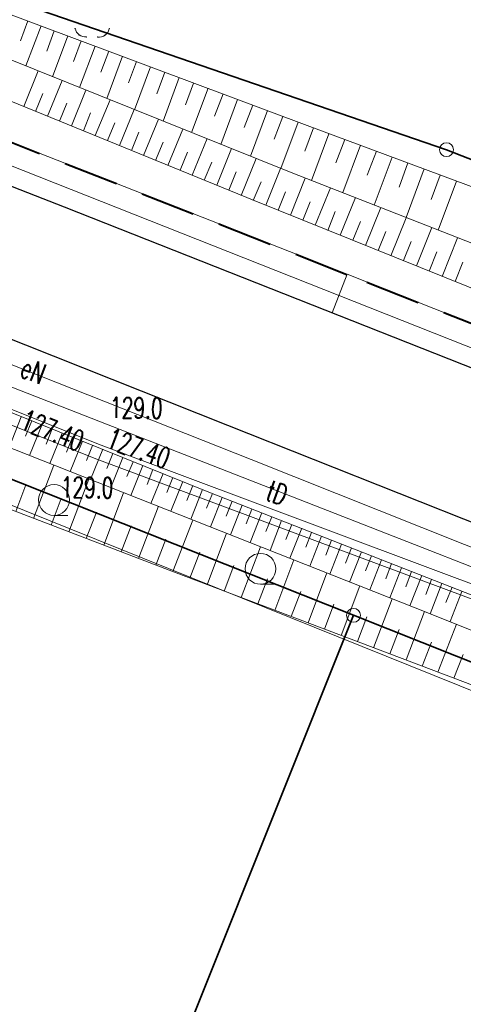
# Model space of a CAD drawing. Header units: metres. Extents: x 0 to 6497944, y 0 to 5963356.
# Tile 66 of 197: x 6496830 to 6496846, y 5963158 to 5963193. Entities that reach past the tile are written whole.
import ezdxf
from ezdxf import colors
from ezdxf.entities.mleader import LeaderData, LeaderLine
from ezdxf.math import Vec2, Vec3

# ---------------------------------------------------------------- set-up
doc = ezdxf.new("R2010")
doc.units = ezdxf.units.M
doc.header["$MEASUREMENT"] = 0
doc.linetypes.add('L_0_04', pattern=[1.5, 1, -0.5])
doc.layers.get('0').update_dxf_attribs({"color": 8, "linetype": 'CONTINUOUS', "lineweight": 13})
doc.layers.get('DEFPOINTS').update_dxf_attribs({"linetype": 'CONTINUOUS', "lineweight": 0, "true_color": 0xffffff})
for name, color, linetype, lineweight in [('000_INNE__NIEZYDENTYFIKOWANE_', 8, 'CONTINUOUS', 13), ('217_GRANICA_KONTURU_KLASYFIKCYJNEGO', 8, 'CONTINUOUS', 13), ('218_GRANICA_UzYTKU', 8, 'CONTINUOUS', 13), ('219_LINIA_GRANICY', 3, 'CONTINUOUS', 35), ('drzewo_lisciaste__punkt_', 8, 'CONTINUOUS', 13), ('E_proj_opisy_ośw.', 7, 'CONTINUOUS', 13), ('E_proj_ośw_linia_obw. 200', 1, 'L_0_04', 40), ('JEZDNIA__POWIERZCHNIA_', 8, 'CONTINUOUS', 25), ('PRZEWoD_ELEKTROENERGETYCZNY__LINIA_', 1, 'CONTINUOUS', 13), ('PRZEWoD_ELEKTROENERGETYCZNY__LINIA__ATR1', 1, 'CONTINUOUS', 13), ('PRZEWoD_KANALIZACYJNY__LINIA_', 36, 'CONTINUOUS', 13), ('PRZEWoD_TELEKOMUNIKACYJNY__LINIA_', 30, 'CONTINUOUS', 13), ('PRZEWoD_TELEKOMUNIKACYJNY__LINIA__ATR1', 30, 'CONTINUOUS', 13), ('PRZEWoD_WODOCIaGOWY__LINIA_', 5, 'CONTINUOUS', 13), ('PUNKT_O_OKREsLONEJ_WYSOKOsCI__SIEc_KANALIZACYJNA__ATR2', 36, 'CONTINUOUS', 13), ('PUNKT_O_OKREsLONEJ_WYSOKOsCI__SIEc_WODOCIaGOWA__ATR2', 5, 'CONTINUOUS', 13), ('PUNKT_WYSOKOsCIOWY_NATURALNY_ATR2', 8, 'CONTINUOUS', 13), ('SKARPA_NIEUMOCNIONA__POWIERZCHNIA_', 8, 'CONTINUOUS', 13), ('ZAKRZEWIENIE__POWIERZCHNIA_', 8, 'CONTINUOUS', 13), ('zakrzewienie__powierzchnia____symbol', 8, 'CONTINUOUS', 13)]:
    doc.layers.add(name, color=color, linetype=linetype, lineweight=lineweight)
doc.styles.add('Narrow', font='ARIALN.TTF', dxfattribs={"height": 2})
doc.styles.get("Standard").update_dxf_attribs({"font": 'simplex.shx'})

# ---------------------------------------------------------------- blocks, each defined once
blk = doc.blocks.new('GRT')
at = {"color": 0, "linetype": 'Continuous', "lineweight": 18}
blk.add_circle((0, 0), 0.5, dxfattribs=at)
blk = doc.blocks.new('_None')

msp = doc.modelspace()

# ---------------------------------------------------------------- linework, layer by layer
at = {"layer": '000_INNE__NIEZYDENTYFIKOWANE_', "flags": 128}
for points in [[(6496830.41, 5963193.4), (6496830.14, 5963192.67)], [(6496830.89, 5963193.22), (6496830.34, 5963191.76)], [(6496831.37, 5963193.04), (6496831.1, 5963192.3)], [(6496831.86, 5963192.85), (6496831.31, 5963191.37)], [(6496832.35, 5963192.67), (6496832.07, 5963191.92)], [(6496832.85, 5963192.48), (6496832.28, 5963190.98)], [(6496833.35, 5963192.3), (6496833.06, 5963191.54)], [(6496833.85, 5963192.11), (6496833.28, 5963190.58)], [(6496834.36, 5963191.92), (6496834.07, 5963191.15)], [(6496834.87, 5963191.73), (6496834.29, 5963190.17)], [(6496830.26, 5963190.29), (6496830.79, 5963191.58)], [(6496835.39, 5963191.53), (6496835.09, 5963190.75)], [(6496835.91, 5963191.34), (6496835.32, 5963189.76)], [(6496831.12, 5963189.94), (6496831.65, 5963191.23)], [(6496836.43, 5963191.14), (6496836.14, 5963190.35)], [(6496830.69, 5963190.11), (6496830.95, 5963190.76)], [(6496831.99, 5963189.58), (6496832.52, 5963190.88)], [(6496836.96, 5963190.95), (6496836.36, 5963189.34)], [(6496837.5, 5963190.75), (6496837.19, 5963189.94)], [(6496831.56, 5963189.76), (6496831.82, 5963190.41)], [(6496832.86, 5963189.23), (6496833.4, 5963190.53)], [(6496838.03, 5963190.54), (6496837.42, 5963188.91)], [(6496838.58, 5963190.34), (6496838.27, 5963189.52)], [(6496832.43, 5963189.4), (6496832.69, 5963190.06)], [(6496833.74, 5963188.87), (6496834.27, 5963190.18)], [(6496839.12, 5963190.14), (6496838.5, 5963188.48)], [(6496839.67, 5963189.93), (6496839.36, 5963189.1)], [(6496833.3, 5963189.05), (6496833.57, 5963189.7)], [(6496834.61, 5963188.51), (6496835.15, 5963189.83)], [(6496840.23, 5963189.72), (6496839.6, 5963188.04)], [(6496834.18, 5963188.69), (6496834.44, 5963189.35)], [(6496835.5, 5963188.15), (6496836.04, 5963189.47)], [(6496840.79, 5963189.51), (6496840.47, 5963188.67)], [(6496841.35, 5963189.3), (6496840.72, 5963187.6)], [(6496835.05, 5963188.33), (6496835.32, 5963188.99)], [(6496836.38, 5963187.79), (6496836.92, 5963189.12)], [(6496841.92, 5963189.09), (6496841.6, 5963188.24)], [(6496842.49, 5963188.88), (6496841.85, 5963187.16)], [(6496835.94, 5963187.97), (6496836.21, 5963188.63)], [(6496837.27, 5963187.43), (6496837.81, 5963188.76)], [(6496843.07, 5963188.67), (6496842.74, 5963187.8)], [(6496836.82, 5963187.61), (6496837.09, 5963188.27)], [(6496838.16, 5963187.06), (6496838.7, 5963188.4)], [(6496843.64, 5963188.45), (6496842.99, 5963186.71)], [(6496844.22, 5963188.24), (6496843.9, 5963187.36)], [(6496837.71, 5963187.25), (6496837.98, 5963187.91)], [(6496839.05, 5963186.7), (6496839.59, 5963188.04)], [(6496844.81, 5963188.02), (6496844.15, 5963186.26)], [(6496845.39, 5963187.8), (6496845.06, 5963186.91)], [(6496838.6, 5963186.88), (6496838.88, 5963187.55)], [(6496839.95, 5963186.34), (6496840.49, 5963187.69)], [(6496845.98, 5963187.58), (6496845.32, 5963185.8)], [(6496839.5, 5963186.52), (6496839.77, 5963187.19)], [(6496840.85, 5963185.98), (6496841.4, 5963187.33)], [(6496840.4, 5963186.16), (6496840.67, 5963186.83)], [(6496841.76, 5963185.61), (6496842.31, 5963186.98)], [(6496841.31, 5963185.79), (6496841.58, 5963186.47)], [(6496842.68, 5963185.24), (6496843.23, 5963186.62)], [(6496842.22, 5963185.43), (6496842.49, 5963186.11)], [(6496843.6, 5963184.87), (6496844.15, 5963186.25)], [(6496843.14, 5963185.06), (6496843.41, 5963185.75)], [(6496844.53, 5963184.5), (6496845.09, 5963185.89)], [(6496844.06, 5963184.69), (6496844.34, 5963185.38)], [(6496845.46, 5963184.12), (6496846.02, 5963185.52)], [(6496844.99, 5963184.31), (6496845.27, 5963185.01)], [(6496845.93, 5963183.93), (6496846.21, 5963184.64)], [(6496830.17, 5963179.02), (6496829.73, 5963177.91)], [(6496830.55, 5963178.87), (6496830.32, 5963178.32)], [(6496830.92, 5963178.72), (6496830.47, 5963177.61)], [(6496831.29, 5963178.58), (6496831.07, 5963178.02)], [(6496831.66, 5963178.43), (6496831.21, 5963177.32)], [(6496832.03, 5963178.28), (6496831.81, 5963177.73)], [(6496832.4, 5963178.13), (6496831.95, 5963177.03)], [(6496832.76, 5963177.98), (6496832.54, 5963177.43)], [(6496833.13, 5963177.84), (6496832.69, 5963176.74)], [(6496833.5, 5963177.69), (6496833.28, 5963177.14)], [(6496833.86, 5963177.54), (6496833.42, 5963176.45)], [(6496830.62, 5963175.33), (6496831.35, 5963177.26)], [(6496834.23, 5963177.39), (6496834.01, 5963176.85)], [(6496834.59, 5963177.25), (6496834.15, 5963176.16)], [(6496834.95, 5963177.1), (6496834.74, 5963176.56)], [(6496831.9, 5963174.84), (6496832.63, 5963176.76)], [(6496835.32, 5963176.96), (6496834.88, 5963175.87)], [(6496835.68, 5963176.81), (6496835.46, 5963176.27)], [(6496829.97, 5963175.58), (6496830.34, 5963176.55)], [(6496836.04, 5963176.67), (6496835.6, 5963175.59)], [(6496836.4, 5963176.52), (6496836.18, 5963175.98)], [(6496836.76, 5963176.38), (6496836.33, 5963175.3)], [(6496831.26, 5963175.09), (6496831.62, 5963176.05)], [(6496833.17, 5963174.36), (6496833.89, 5963176.26)], [(6496837.12, 5963176.23), (6496836.9, 5963175.7)], [(6496837.47, 5963176.09), (6496837.05, 5963175.02)], [(6496834.43, 5963173.87), (6496835.15, 5963175.77)], [(6496837.83, 5963175.95), (6496837.62, 5963175.41)], [(6496838.19, 5963175.81), (6496837.77, 5963174.73)], [(6496838.55, 5963175.67), (6496838.34, 5963175.13)], [(6496832.53, 5963174.6), (6496832.9, 5963175.56)], [(6496835.68, 5963173.4), (6496836.4, 5963175.27)], [(6496838.91, 5963175.53), (6496838.49, 5963174.45)], [(6496839.27, 5963175.39), (6496839.06, 5963174.85)], [(6496839.63, 5963175.25), (6496839.21, 5963174.16)], [(6496833.8, 5963174.12), (6496834.16, 5963175.06)], [(6496840, 5963175.11), (6496839.78, 5963174.56)], [(6496840.36, 5963174.97), (6496839.93, 5963173.88)], [(6496835.06, 5963173.63), (6496835.42, 5963174.58)], [(6496836.92, 5963172.92), (6496837.63, 5963174.79)], [(6496840.72, 5963174.82), (6496840.51, 5963174.28)], [(6496841.08, 5963174.68), (6496840.65, 5963173.59)], [(6496841.44, 5963174.54), (6496841.23, 5963174)], [(6496838.16, 5963172.46), (6496838.86, 5963174.3)], [(6496841.81, 5963174.4), (6496841.38, 5963173.31)], [(6496842.17, 5963174.26), (6496841.95, 5963173.71)], [(6496836.3, 5963173.16), (6496836.66, 5963174.1)], [(6496839.38, 5963171.99), (6496840.07, 5963173.83)], [(6496842.53, 5963174.11), (6496842.1, 5963173.02)], [(6496842.9, 5963173.97), (6496842.68, 5963173.43)], [(6496843.26, 5963173.83), (6496842.83, 5963172.74)], [(6496837.54, 5963172.69), (6496837.89, 5963173.62)], [(6496843.62, 5963173.69), (6496843.41, 5963173.14)], [(6496843.99, 5963173.54), (6496843.56, 5963172.45)], [(6496838.77, 5963172.23), (6496839.12, 5963173.14)], [(6496840.59, 5963171.54), (6496841.27, 5963173.35)], [(6496844.35, 5963173.4), (6496844.14, 5963172.85)], [(6496844.72, 5963173.26), (6496844.29, 5963172.16)], [(6496845.08, 5963173.11), (6496844.87, 5963172.57)], [(6496841.79, 5963171.08), (6496842.47, 5963172.88)], [(6496845.45, 5963172.97), (6496845.02, 5963171.87)], [(6496845.82, 5963172.83), (6496845.6, 5963172.28)], [(6496839.98, 5963171.77), (6496840.33, 5963172.68)], [(6496842.97, 5963170.63), (6496843.65, 5963172.41)], [(6496846.18, 5963172.68), (6496845.75, 5963171.58)], [(6496841.19, 5963171.31), (6496841.53, 5963172.21)], [(6496842.38, 5963170.86), (6496842.72, 5963171.75)], [(6496844.15, 5963170.19), (6496844.82, 5963171.95)], [(6496845.31, 5963169.75), (6496845.98, 5963171.49)], [(6496843.56, 5963170.41), (6496843.9, 5963171.3)], [(6496844.74, 5963169.97), (6496845.07, 5963170.84)], [(6496845.89, 5963169.53), (6496846.22, 5963170.39)]]:
    msp.add_lwpolyline(points, dxfattribs=at)
at = {"layer": '217_GRANICA_KONTURU_KLASYFIKCYJNEGO', "flags": 128}
for points in [[(6496797.59, 5963205.22), (6496845.62, 5963188.72)], [(6496845.62, 5963188.72), (6496940.59, 5963151.61)]]:
    msp.add_lwpolyline(points, dxfattribs=at)
at = {"layer": '218_GRANICA_UzYTKU', "flags": 128}
for points in [[(6496845.62, 5963188.72), (6496797.59, 5963205.22)], [(6496940.59, 5963151.61), (6496845.62, 5963188.72)], [(6496842.24, 5963171.81), (6496813.43, 5963183.25)], [(6496831.1, 5963143.95), (6496842.24, 5963171.81)], [(6496868.25, 5963161.47), (6496842.24, 5963171.81)]]:
    msp.add_lwpolyline(points, dxfattribs=at)
at = {"layer": '219_LINIA_GRANICY', "flags": 128}
for points in [[(6496797.59, 5963205.22), (6496845.62, 5963188.72)], [(6496940.59, 5963151.61), (6496845.62, 5963188.72)], [(6496842.24, 5963171.81), (6496813.43, 5963183.25)], [(6496842.24, 5963171.81), (6496831.1, 5963143.95)], [(6496868.25, 5963161.47), (6496842.24, 5963171.81)]]:
    msp.add_lwpolyline(points, dxfattribs=at)
at = {"layer": 'DEFPOINTS', "linetype": 'Continuous'}
for points in [[(6497088.043, 5963087.571), (6497060.045, 5963098.826), (6497042.297, 5963105.911), (6497018.375, 5963115.111), (6496987.875, 5963126.752), (6496948.56, 5963142.251), (6496913.72, 5963155.871), (6496877.688, 5963170.071), (6496842.01, 5963184.196), (6496806.205, 5963198.271), (6496777.12, 5963209.766), (6496767.44, 5963213.646), (6496738.46, 5963225.696), (6496718.82, 5963233.986)], [(6496946.338, 5963142.526), (6496899.759, 5963160.703), (6496900.187, 5963161.782), (6496899.765, 5963160.7), (6496853.189, 5963178.884), (6496853.577, 5963180.128), (6496853.189, 5963178.884), (6496806.7, 5963197.289), (6496807.198, 5963198.562), (6496806.7, 5963197.289), (6496760.21, 5963215.694), (6496760.715, 5963216.969), (6496760.21, 5963215.694), (6496719.722, 5963232.791), (6496720.014, 5963233.482)], [(6496841.46, 5963182.8), (6496842.01, 5963184.196)]]:
    msp.add_lwpolyline(points, dxfattribs=at)
at = {"layer": 'drzewo_lisciaste__punkt_'}
for centre, radius, start, end in [((6496832.487, 5963193.172), 0.356, 188.128, 278.7943), ((6496832.975, 5963193.205), 0.405, 265.6971, 346.415)]:
    msp.add_arc(centre, radius, start, end, dxfattribs=at)
for p in [(6496832.12, 5963193.12), (6496832.27, 5963192.89), (6496832.54, 5963192.81), (6496832.94, 5963192.81), (6496833.21, 5963192.88), (6496833.37, 5963193.11)]:
    msp.add_point(p, dxfattribs=at)
at = {"layer": 'E_proj_ośw_linia_obw. 200', "ltscale": 2, "transparency": 33554687}
msp.add_lwpolyline([(6496945.981, 5963143.259), (6496913.72, 5963155.871), (6496900.477, 5963161.09, -0.40782), (6496900.247, 5963161.929, -0.383034), (6496899.484, 5963161.481), (6496877.688, 5963170.071), (6496853.924, 5963179.479, -0.389161), (6496853.69, 5963180.319, -0.368192), (6496852.962, 5963179.86), (6496842.003, 5963184.179), (6496807.466, 5963197.775, -0.385605), (6496807.221, 5963198.618, -0.323522), (6496806.502, 5963198.154), (6496777.12, 5963209.766), (6496767.44, 5963213.646), (6496761.012, 5963216.318, -0.384905), (6496760.791, 5963217.163, -0.357019), (6496760.046, 5963216.714), (6496738.46, 5963225.696), (6496719.92, 5963233.521, -0.426566), (6496719.666, 5963234.399, -1.422758)], format="xyb", dxfattribs=at)
at = {"layer": 'JEZDNIA__POWIERZCHNIA_', "flags": 128}
msp.add_lwpolyline([(6496877.57, 5963162.92), (6496867.92, 5963166.7), (6496856.35, 5963171.3), (6496837.67, 5963178.7), (6496823.99, 5963184.14), (6496806.35, 5963190.97), (6496790.77, 5963197.18), (6496774.9, 5963203.5), (6496774.89, 5963207.26), (6496773.11, 5963209.74), (6496773.49, 5963209.59), (6496776.57, 5963208.37), (6496797.13, 5963200.25), (6496814.18, 5963193.5), (6496831.73, 5963186.64), (6496851.19, 5963178.96), (6496866.74, 5963172.85), (6496887.54, 5963164.51)], dxfattribs=at)
at = {"layer": 'PRZEWoD_ELEKTROENERGETYCZNY__LINIA_', "flags": 128}
msp.add_lwpolyline([(6496820.19, 5963184.72), (6496838.52, 5963177.47), (6496850.92, 5963172.53), (6496868.86, 5963165.14), (6496869.68, 5963164.85), (6496870.15, 5963164.4), (6496870.21, 5963164.02), (6496869.7, 5963162.62), (6496869.44, 5963161.96), (6496869.14, 5963161.37), (6496869.15, 5963160.9), (6496869.43, 5963160.24), (6496869.78, 5963159.42), (6496870.15, 5963158.59), (6496870.32, 5963158.03), (6496870.21, 5963157.23)], dxfattribs=at)
at = {"layer": 'PRZEWoD_KANALIZACYJNY__LINIA_', "flags": 128}
msp.add_lwpolyline([(6497082.81, 5963079.21), (6497039.28, 5963096.48), (6496994.97, 5963113.67), (6496977.13, 5963121.11), (6496941.88, 5963135.84), (6496903.45, 5963150.65), (6496898.02, 5963153.17), (6496880.14, 5963159.59), (6496870.79, 5963163.35), (6496832.92, 5963177.48), (6496794.6, 5963192.75), (6496784.72, 5963198.85), (6496774.9, 5963202.73)], dxfattribs=at)
at = {"layer": 'PRZEWoD_TELEKOMUNIKACYJNY__LINIA_', "flags": 128}
msp.add_lwpolyline([(6496774.9, 5963201.17), (6496800.16, 5963191.52), (6496821.21, 5963183.45), (6496844.18, 5963174.49), (6496883.32, 5963159.12), (6496886.75, 5963159.1), (6496905.28, 5963150.99), (6497034.08, 5963099.85), (6497081.01, 5963081.42), (6497114.42, 5963068.68), (6497140.82, 5963058.78), (6497145.99, 5963055.02), (6497153.66, 5963050.85), (6497172.46, 5963043.32), (6497202.19, 5963037.61), (6497238.33, 5963036.41), (6497238.76, 5963032.02), (6497245.27, 5963032.35), (6497261.71, 5963034.62), (6497300.12, 5963040.13)], dxfattribs=at)
at = {"layer": 'PRZEWoD_WODOCIaGOWY__LINIA_', "flags": 128}
msp.add_lwpolyline([(6496774.9, 5963203.29), (6496784.92, 5963199.33), (6496794.73, 5963193.32), (6496832.97, 5963178.03), (6496870.84, 5963163.85), (6496879.98, 5963160.32), (6496898.15, 5963153.69), (6496903.95, 5963151.25), (6496942.07, 5963136.31), (6496977.37, 5963121.77), (6496995.11, 5963114.36), (6497030.39, 5963101.05), (6497083.14, 5963080.09)], dxfattribs=at)
at = {"layer": 'SKARPA_NIEUMOCNIONA__POWIERZCHNIA_', "flags": 128}
for points in [[(6496800.51, 5963202.96), (6496818.36, 5963197.9), (6496840.56, 5963189.6), (6496859.93, 5963182.39), (6496887.55, 5963170.99), (6496914.04, 5963159.67), (6496910.7, 5963159.92), (6496886.84, 5963169.33), (6496859.29, 5963180.34), (6496839.97, 5963187.89), (6496817.76, 5963196.82)], [(6496913.29, 5963157.36), (6496886.31, 5963167.95), (6496858.57, 5963178.85), (6496838.63, 5963186.87), (6496817.11, 5963195.66), (6496800.51, 5963202.96), (6496817.76, 5963196.82), (6496839.97, 5963187.89), (6496859.29, 5963180.34), (6496886.84, 5963169.33), (6496910.7, 5963159.92)], [(6496775.47, 5963199.15), (6496775.95, 5963200.28), (6496782.46, 5963197.74), (6496795.23, 5963192.7), (6496806.47, 5963188.33), (6496822.67, 5963182.04), (6496837.05, 5963176.26), (6496849.08, 5963171.55), (6496872.96, 5963162.06), (6496872.54, 5963160.86), (6496862.58, 5963164.83), (6496845, 5963171.88), (6496829.39, 5963178.04), (6496812.89, 5963184.52), (6496794.84, 5963191.54)], [(6496775.47, 5963199.15), (6496794.84, 5963191.54), (6496812.89, 5963184.52), (6496829.39, 5963178.04), (6496845, 5963171.88), (6496862.58, 5963164.83), (6496872.54, 5963160.86), (6496872.13, 5963159.69), (6496865.21, 5963162.01), (6496861.16, 5963163.71), (6496853.62, 5963166.6), (6496835.8, 5963173.35), (6496815.04, 5963181.29), (6496798.27, 5963188.05), (6496775.29, 5963197.58)]]:
    msp.add_lwpolyline(points, dxfattribs=at)
at = {"layer": 'ZAKRZEWIENIE__POWIERZCHNIA_', "flags": 128}
msp.add_lwpolyline([(6496870.16, 5963162.32), (6496874.19, 5963157.94), (6496808.3, 5963184.46), (6496809.5, 5963186.99)], dxfattribs=at)
at = {"layer": 'zakrzewienie__powierzchnia____symbol', "flags": 128}
for points in [[(6496831.36, 5963175.44), (6496831.86, 5963175.44)], [(6496838.86, 5963172.94), (6496839.36, 5963172.94)]]:
    msp.add_lwpolyline(points, dxfattribs=at)
at = {"layer": 'zakrzewienie__powierzchnia____symbol'}
for centre in [(6496831.36, 5963176), (6496838.86, 5963173.5)]:
    msp.add_circle(centre, 0.56, dxfattribs=at)

# ---------------------------------------------------------------- block references
at = {"xscale": 0.5, "yscale": 0.5, "zscale": 0.5}
for p in [(6496845.62, 5963188.72), (6496842.24, 5963171.81)]:
    msp.add_blockref('GRT', p, dxfattribs=at)

# ---------------------------------------------------------------- texts
at = {"layer": 'PRZEWoD_ELEKTROENERGETYCZNY__LINIA__ATR1', "width": 0.66}
msp.add_text('eN', height=0.75, rotation=338.4, dxfattribs=at).set_placement((6496830.07, 5963180.5))
at = {"layer": 'PRZEWoD_TELEKOMUNIKACYJNY__LINIA__ATR1', "width": 0.66}
msp.add_text('tD', height=0.75, rotation=339.5, dxfattribs=at).set_placement((6496839, 5963176.03))
at = {"layer": 'PUNKT_O_OKREsLONEJ_WYSOKOsCI__SIEc_KANALIZACYJNA__ATR2', "width": 0.66}
msp.add_text('127.40', height=0.75, rotation=338.3, dxfattribs=at).set_placement((6496830.08, 5963178.61))
at = {"layer": 'PUNKT_O_OKREsLONEJ_WYSOKOsCI__SIEc_WODOCIaGOWA__ATR2', "width": 0.66}
msp.add_text('127.40', height=0.75, rotation=339.6, dxfattribs=at).set_placement((6496833.21, 5963177.93))
at = {"layer": 'PUNKT_WYSOKOsCIOWY_NATURALNY_ATR2', "width": 0.66}
for p in [(6496833.39, 5963178.98), (6496831.6, 5963176.09)]:
    msp.add_text('129.0', height=0.75, rotation=359.2, dxfattribs=at).set_placement(p)

# ---------------------------------------------------------------- next in the draw order: leaders
at = {"layer": 'E_proj_opisy_ośw.', "color": 10}
ml = msp.add_multileader_mtext('Standard', dxfattribs=at)
ml.set_content('\\A1;LT 108', color=10, style='Narrow')
ml.set_leader_properties(color=256)
ml.set_arrow_properties(name='NONE')
ml.build(insert=Vec2(0, 0))
ml.multileader.update_dxf_attribs({"leader_type": 0, "has_dogleg": 0, "has_text_frame": 1, "text_left_attachment_type": 3, "dogleg_length": 0.36, "arrow_head_size": 0, "scale": 0.7})
ctx = ml.context
ctx.base_point, ctx.scale, ctx.char_height, ctx.arrow_head_size, ctx.landing_gap_size, ctx.plane_origin = Vec3(6497590.207, 5963168.082), 0.7, 1.2, 0, 0.42, Vec3(6498440.769, 5963064.192)
ctx.left_attachment = 3
notes = []
notes.append((ctx, [(0, (0, 0, 0), (0, 0), (1, 0), 1, [])]))
ctx.mtext.insert, ctx.mtext.line_spacing_factor, ctx.mtext.flow_direction = Vec3(6497590.627, 5963168.697), 0.266667, 5
ctx.mtext.has_bg_fill, ctx.mtext.bg_color, ctx.mtext.bg_scale_factor, ctx.mtext.bg_transparency, ctx.mtext.use_window_bg_color = 1, -1073741824, 1.5, 0, 1
for ctx, leaders in notes:
    for number, flags, end, landing, length, lines in leaders:
        leader = LeaderData()
        leader.index, (leader.has_last_leader_line, leader.has_dogleg_vector, leader.attachment_direction) = number, flags
        leader.last_leader_point, leader.dogleg_vector, leader.dogleg_length = Vec3(end), Vec3(landing), length
        for number, points, colour, breaks in lines:
            line = LeaderLine()
            line.index, line.vertices, line.color, line.breaks = number, Vec3.list(points), colors.encode_raw_color(colour), breaks
            leader.lines.append(line)
        ctx.leaders.append(leader)

# ---------------------------------------------------------------- next in the draw order: leaders
ml = msp.add_multileader_mtext('Standard', dxfattribs=at)
ml.set_content('\\A1;LT 109', color=10, style='Narrow')
ml.set_leader_properties(color=256)
ml.set_arrow_properties(name='NONE')
ml.build(insert=Vec2(0, 0))
ml.multileader.update_dxf_attribs({"leader_type": 0, "has_dogleg": 0, "has_text_frame": 1, "text_left_attachment_type": 3, "dogleg_length": 0.36, "arrow_head_size": 0, "scale": 0.7})
ctx = ml.context
ctx.base_point, ctx.scale, ctx.char_height, ctx.arrow_head_size, ctx.landing_gap_size, ctx.plane_origin = Vec3(6497636.957, 5963185.464), 0.7, 1.2, 0, 0.42, Vec3(6498487.931, 5963080.837)
ctx.left_attachment = 3
notes = []
notes.append((ctx, [(0, (0, 0, 0), (0, 0), (1, 0), 1, [])]))
ctx.mtext.insert, ctx.mtext.line_spacing_factor, ctx.mtext.flow_direction = Vec3(6497637.377, 5963186.079), 0.266667, 5
ctx.mtext.has_bg_fill, ctx.mtext.bg_color, ctx.mtext.bg_scale_factor, ctx.mtext.bg_transparency, ctx.mtext.use_window_bg_color = 1, -1073741824, 1.5, 0, 1
for ctx, leaders in notes:
    for number, flags, end, landing, length, lines in leaders:
        leader = LeaderData()
        leader.index, (leader.has_last_leader_line, leader.has_dogleg_vector, leader.attachment_direction) = number, flags
        leader.last_leader_point, leader.dogleg_vector, leader.dogleg_length = Vec3(end), Vec3(landing), length
        for number, points, colour, breaks in lines:
            line = LeaderLine()
            line.index, line.vertices, line.color, line.breaks = number, Vec3.list(points), colors.encode_raw_color(colour), breaks
            leader.lines.append(line)
        ctx.leaders.append(leader)

# ---------------------------------------------------------------- next in the draw order: leaders
ml = msp.add_multileader_mtext('Standard', dxfattribs=at)
ml.set_content('\\A1;LT 110', color=10, style='Narrow')
ml.set_leader_properties(color=256)
ml.set_arrow_properties(name='NONE')
ml.build(insert=Vec2(0, 0))
ml.multileader.update_dxf_attribs({"leader_type": 0, "has_dogleg": 0, "has_text_frame": 1, "text_left_attachment_type": 3, "dogleg_length": 0.36, "arrow_head_size": 0, "scale": 0.7})
ctx = ml.context
ctx.base_point, ctx.scale, ctx.char_height, ctx.arrow_head_size, ctx.landing_gap_size, ctx.plane_origin = Vec3(6497684.163, 5963202.624), 0.7, 1.2, 0, 0.42, Vec3(6498534.844, 5963098.192)
ctx.left_attachment = 3
notes = []
notes.append((ctx, [(0, (0, 0, 0), (0, 0), (1, 0), 1, [])]))
ctx.mtext.insert, ctx.mtext.line_spacing_factor, ctx.mtext.flow_direction = Vec3(6497684.583, 5963203.239), 0.266667, 5
ctx.mtext.has_bg_fill, ctx.mtext.bg_color, ctx.mtext.bg_scale_factor, ctx.mtext.bg_transparency, ctx.mtext.use_window_bg_color = 1, -1073741824, 1.5, 0, 1
for ctx, leaders in notes:
    for number, flags, end, landing, length, lines in leaders:
        leader = LeaderData()
        leader.index, (leader.has_last_leader_line, leader.has_dogleg_vector, leader.attachment_direction) = number, flags
        leader.last_leader_point, leader.dogleg_vector, leader.dogleg_length = Vec3(end), Vec3(landing), length
        for number, points, colour, breaks in lines:
            line = LeaderLine()
            line.index, line.vertices, line.color, line.breaks = number, Vec3.list(points), colors.encode_raw_color(colour), breaks
            leader.lines.append(line)
        ctx.leaders.append(leader)

# ---------------------------------------------------------------- next in the draw order: leaders
ml = msp.add_multileader_mtext('Standard', dxfattribs=at)
ml.set_content('\\A1;LT 208', color=10, style='Narrow')
ml.set_leader_properties(color=256)
ml.set_arrow_properties(name='NONE')
ml.build(insert=Vec2(0, 0))
ml.multileader.update_dxf_attribs({"leader_type": 0, "has_dogleg": 0, "has_text_frame": 1, "text_left_attachment_type": 3, "dogleg_length": 0.36, "arrow_head_size": 0, "scale": 0.7})
ctx = ml.context
ctx.base_point, ctx.scale, ctx.char_height, ctx.arrow_head_size, ctx.landing_gap_size, ctx.plane_origin = Vec3(6496900.622, 5963163.542), 0.7, 1.2, 0, 0.42, Vec3(6497750.821, 5963060.312)
ctx.left_attachment = 3
notes = []
notes.append((ctx, [(0, (0, 0, 0), (0, 0), (1, 0), 1, [])]))
ctx.mtext.insert, ctx.mtext.line_spacing_factor, ctx.mtext.flow_direction = Vec3(6496901.042, 5963164.157), 0.266667, 5
ctx.mtext.has_bg_fill, ctx.mtext.bg_color, ctx.mtext.bg_scale_factor, ctx.mtext.bg_transparency, ctx.mtext.use_window_bg_color = 1, -1073741824, 1.5, 0, 1
for ctx, leaders in notes:
    for number, flags, end, landing, length, lines in leaders:
        leader = LeaderData()
        leader.index, (leader.has_last_leader_line, leader.has_dogleg_vector, leader.attachment_direction) = number, flags
        leader.last_leader_point, leader.dogleg_vector, leader.dogleg_length = Vec3(end), Vec3(landing), length
        for number, points, colour, breaks in lines:
            line = LeaderLine()
            line.index, line.vertices, line.color, line.breaks = number, Vec3.list(points), colors.encode_raw_color(colour), breaks
            leader.lines.append(line)
        ctx.leaders.append(leader)

# ---------------------------------------------------------------- next in the draw order: leaders
ml = msp.add_multileader_mtext('Standard', dxfattribs=at)
ml.set_content('\\A1;LT 209', color=10, style='Narrow')
ml.set_leader_properties(color=256)
ml.set_arrow_properties(name='NONE')
ml.build(insert=Vec2(0, 0))
ml.multileader.update_dxf_attribs({"leader_type": 0, "has_dogleg": 0, "has_text_frame": 1, "text_left_attachment_type": 3, "dogleg_length": 0.36, "arrow_head_size": 0, "scale": 0.7})
ctx = ml.context
ctx.base_point, ctx.scale, ctx.char_height, ctx.arrow_head_size, ctx.landing_gap_size, ctx.plane_origin = Vec3(6496853.874, 5963181.896), 0.7, 1.2, 0, 0.42, Vec3(6497704.074, 5963078.667)
ctx.left_attachment = 3
notes = []
notes.append((ctx, [(0, (0, 0, 0), (0, 0), (1, 0), 1, [])]))
ctx.mtext.insert, ctx.mtext.line_spacing_factor, ctx.mtext.flow_direction = Vec3(6496854.294, 5963182.511), 0.266667, 5
ctx.mtext.has_bg_fill, ctx.mtext.bg_color, ctx.mtext.bg_scale_factor, ctx.mtext.bg_transparency, ctx.mtext.use_window_bg_color = 1, -1073741824, 1.5, 0, 1
for ctx, leaders in notes:
    for number, flags, end, landing, length, lines in leaders:
        leader = LeaderData()
        leader.index, (leader.has_last_leader_line, leader.has_dogleg_vector, leader.attachment_direction) = number, flags
        leader.last_leader_point, leader.dogleg_vector, leader.dogleg_length = Vec3(end), Vec3(landing), length
        for number, points, colour, breaks in lines:
            line = LeaderLine()
            line.index, line.vertices, line.color, line.breaks = number, Vec3.list(points), colors.encode_raw_color(colour), breaks
            leader.lines.append(line)
        ctx.leaders.append(leader)

doc.saveas('drawing.dxf')
